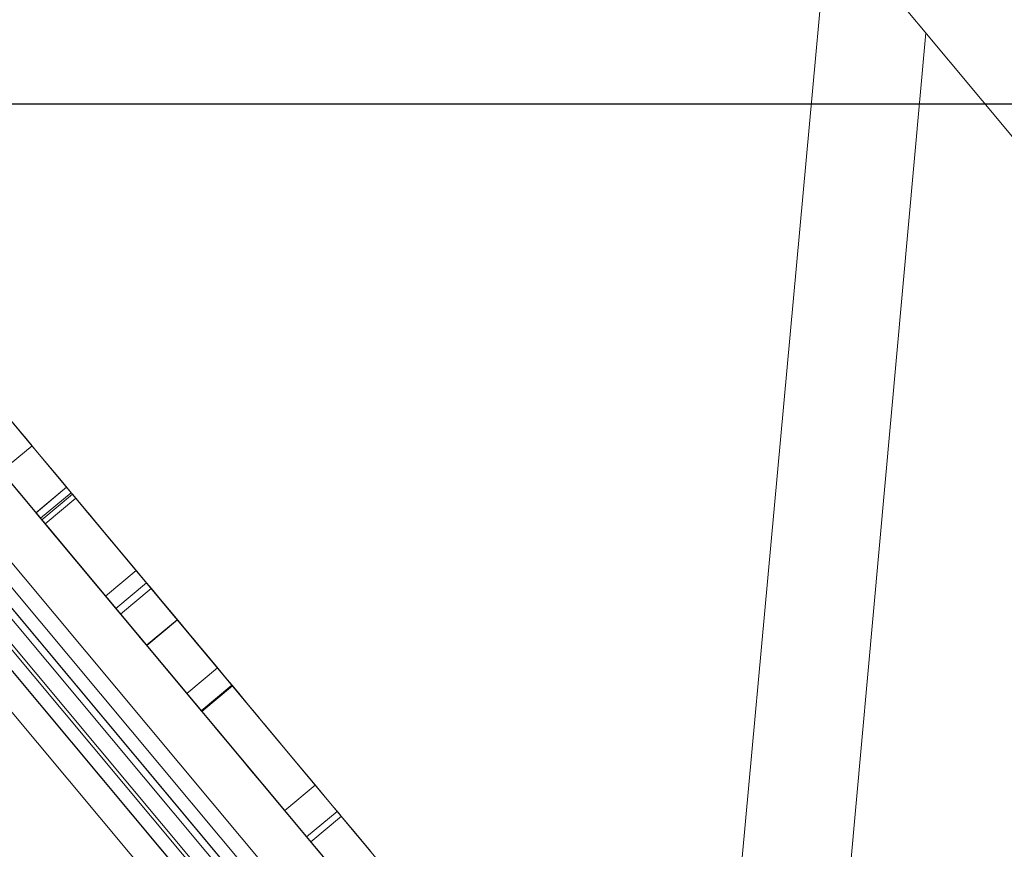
# Model space of a CAD drawing. Header units: millimetres. Extents: x -125266 to 274256, y -711690 to -301689.
# Tile 65 of 256: x -53293 to -53219, y -360979 to -360917. Entities that reach past the tile are written whole.
import ezdxf

# ---------------------------------------------------------------- set-up
doc = ezdxf.new("R2010")
doc.units = ezdxf.units.MM
doc.linetypes.add('CONTINOUS', pattern=[0])
for name, color, linetype, lineweight in [('AD Wall', 8, 'Continuous', 15), ('ARCH', 7, 'Continuous', 0), ('Equipment', 8, 'Continuous', 0), ('MEPTEK HVAC-Kitchen Exhaust Air Duct', 30, 'Continuous', 30), ('MEPTEK HVAC-Kitchen Fresh Air Duct', 3, 'Continuous', 30), ('MEPTEK-TEXT1', 7, 'Continuous', 30)]:
    doc.layers.add(name, color=color, linetype=linetype, lineweight=lineweight)
doc.layers.add('Light Equipment', color=8, linetype='Continuous')
doc.styles.get("Standard").update_dxf_attribs({"font": 'ARIALN.TTF'})
doc.styles.add('Times New Roman', font='times.ttf', dxfattribs={"height": 150})
doc.dimstyles.new('ARA-125', dxfattribs={"dimtxt": 200, "dimasz": 75, "dimexe": 0, "dimexo": 75, "dimgap": 7.5, "dimtad": 0, "dimdec": 0, "dimrnd": 5, "dimdsep": 46, "dimtxsty": 'Times New Roman', "dimblk": 'ARCHTICK', "dimcen": 56.25, "dimdle": 56.25, "dimclrd": 256, "dimclre": 256, "dimclrt": 256, "dimazin": 3, "dimtfac": 1, "dimtdec": 0, "dimtix": 1, "dimtmove": 1, "dimatfit": 3, "dimfxl": 0, "dimtolj": 1, "dimlwd": -1, "dimlwe": 0, "dimarcsym": 0})
pattern_1 = [(22.867872, (419150.544, -703283.92), (-30.845707, 73.1364), [])]

# ---------------------------------------------------------------- blocks, each defined once
blk = doc.blocks.new('A$Cf0359734')
at = {"layer": 'Equipment', "extrusion": (0, 0, -1), "elevation": -15}
for points in [[(-610.078, 1224.798, -3.802846), (-1131.035, 947.449, 3.802846)], [(-563.585, 1106.137, -3.146449), (-1057.949, 842.946, 3.146449)]]:
    blk.add_lwpolyline(points, format="xyb", close=True, dxfattribs=at)
for points in [[(-1077.22, 914.233), (-1087.359, 908.836), (-1091.168, 906.808, 3.626728), (-598.019, 1169.352)], [(-597.218, 1169.311, -3.616317), (-1091.58, 906.121), (-1091.532, 906.208), (-1091.475, 906.293), (-1091.426, 906.38), (-1091.369, 906.465), (-1091.32, 906.552), (-1091.272, 906.639), (-1091.215, 906.724), (-1091.168, 906.808), (-598.022, 1169.351)], [(-597.218, 1169.31, -3.616317), (-1091.582, 906.12, 3.616317), (-597.219, 1169.312)], [(-591.722, 1158.988, -3.538831), (-1086.084, 895.795), (-1084.554, 898.384), (-1083.015, 900.956), (-1081.455, 903.526), (-1079.889, 906.086), (-1078.304, 908.635), (-1076.703, 911.179)], [(-591.722, 1158.987, -3.538831), (-1086.084, 895.797), (-1091.774, 906.486), (-1091.58, 906.121), (-1086.084, 895.797), (-1084.559, 898.382), (-1083.015, 900.957), (-1081.46, 903.525), (-1079.888, 906.087), (-1078.303, 908.636), (-1076.702, 911.181)], [(-599.158, 1041.719, -0.011713), (-984.646, 836.489), (-990.409, 833.326), (-995.883, 829.759), (-1000.962, 825.886), (-1005.713, 821.665), (-1011.224, 815.871), (-1016.164, 809.592), (-1020.378, 803.047), (-1023.979, 796.101), (-1025.529, 792.694), (-1080.437, 895.526, 3.572618), (-594.649, 1154.151, -3.572618), (-1080.436, 895.526, 3.572618), (-594.65, 1154.151, -3.572618), (-1080.31, 895.593), (-1031.842, 804.552), (-1031.857, 804.516), (-1031.842, 804.552)], [(-546.271, 1063.035, -2.890001), (-1031.776, 804.429), (-1025.527, 792.692)]]:
    blk.add_lwpolyline(points, format="xyb", dxfattribs=at)
for points in [[(-291.859, 627.074), (-812.816, 349.725), (-813.346, 349.443), (-814.404, 348.879), (-815.216, 349.127), (-816.027, 349.374), (-816.838, 349.622), (-817.65, 349.869), (-818.743, 350.646), (-819.025, 351.176), (-819.306, 351.705), (-817.718, 352.551), (-817.436, 352.021), (-817.154, 351.492), (-816.343, 351.244), (-815.532, 350.997), (-815.25, 350.467), (-814.721, 350.749), (-814.191, 351.031), (-813.662, 351.313)], [(-291.028, 543.105), (-743.017, 302.473)], [(-292.438, 545.753), (-744.427, 305.122)], [(-743.016, 302.474), (-291.027, 543.105), (-743.016, 302.474), (-744.425, 305.121)], [(-245.91, 458.357), (-288.208, 537.808), (-740.197, 297.177)], [(-697.897, 217.726), (-740.196, 297.177), (-734.902, 299.996), (-740.196, 297.177), (-288.207, 537.809)], [(-728.008, 310.463), (-306.033, 535.116), (-728.008, 310.463), (-724.248, 303.401)], [(-732.607, 297.82), (-734.016, 300.467), (-294.39, 534.517)], [(-730.802, 304.671), (-301.007, 533.487), (-730.802, 304.671), (-730.238, 303.612)], [(-734.016, 300.466), (-732.606, 297.819), (-292.98, 531.869)], [(-728.72, 303.287), (-299.682, 531.7)], [(-725.729, 302.928), (-299.82, 529.675), (-300.384, 530.734)], [(-299.821, 529.675), (-300.384, 530.734), (-726.293, 303.987)], [(-726.293, 303.987), (-300.384, 530.734)], [(-725.729, 302.928), (-299.82, 529.675)], [(-298.272, 529.051), (-727.31, 300.639), (-727.982, 300.281), (-728.644, 299.928), (-729.285, 299.587), (-729.894, 299.263), (-730.455, 298.964), (-730.974, 298.688), (-731.429, 298.446), (-731.821, 298.237)], [(-728.009, 310.464), (-724.249, 303.401), (-302.273, 528.054), (-724.249, 303.401), (-302.273, 528.054), (-724.249, 303.401)], [(-772.761, 126.435), (-684.165, 418.216)], [(-780.873, 128.911), (-694.224, 412.861)], [(-653.064, 350.362), (-654.065, 349.83), (-654.531, 349.582), (-654.621, 349.534), (-654.483, 349.607), (-654.213, 349.751), (-654.16, 349.779), (-654.637, 349.525), (-655.902, 348.852), (-656.844, 348.35), (-657.289, 348.113), (-657.162, 348.181), (-656.278, 348.651), (-654.848, 349.412), (-653.101, 350.343), (-652.757, 350.526), (-651.238, 351.335), (-649.48, 352.27), (-648.289, 352.905), (-647.203, 353.482), (-646.219, 354.007), (-645.324, 354.483), (-643.82, 355.284)], [(-641.63, 359.849), (-642.811, 359.22), (-643.298, 358.961), (-643.579, 358.811), (-643.684, 358.755), (-643.52, 358.842), (-643.065, 359.085), (-642.647, 359.307), (-642.292, 359.496)], [(-642.133, 359.581), (-642.435, 359.42), (-643.054, 359.09), (-643.976, 358.6), (-644.06, 358.555), (-645.23, 357.932), (-646.734, 357.132), (-647.629, 356.655), (-648.613, 356.131), (-649.699, 355.553), (-650.89, 354.919), (-652.648, 353.983), (-654.167, 353.174), (-654.511, 352.991), (-656.258, 352.061), (-657.688, 351.3), (-658.572, 350.829), (-658.699, 350.762), (-658.254, 350.998), (-657.312, 351.5), (-656.047, 352.174), (-655.57, 352.427), (-655.623, 352.399), (-655.893, 352.255), (-656.031, 352.182), (-655.941, 352.23), (-655.475, 352.478), (-654.474, 353.011)], [(-642.275, 356.106), (-643.684, 358.753)], [(-647.873, 356.524), (-646.463, 353.877), (-648.041, 353.037), (-648.893, 352.583), (-649.227, 352.405), (-649.243, 352.397), (-649.153, 352.445), (-649.163, 352.439), (-649.481, 352.27), (-650.317, 351.825), (-651.879, 350.993), (-653.653, 350.049), (-656.035, 348.781), (-659.117, 347.14), (-662.987, 345.08)], [(-647.27, 356.846), (-664.45, 347.7), (-648.228, 356.336)], [(-647.271, 356.845), (-673.039, 343.127)], [(-647.272, 356.845), (-647.272, 356.845)], [(-647.748, 356.592), (-647.748, 356.592)], [(-673.039, 343.127), (-647.748, 356.591)], [(-647.748, 356.591), (-664.452, 347.699)], [(-647.873, 356.525), (-649.451, 355.685), (-650.303, 355.231), (-650.637, 355.054), (-650.653, 355.045), (-650.563, 355.093), (-650.573, 355.087), (-650.891, 354.918), (-651.727, 354.473), (-653.289, 353.642), (-655.063, 352.697), (-657.445, 351.429), (-660.527, 349.789), (-664.397, 347.728)], [(-664.397, 347.728), (-662.157, 348.92), (-660.542, 349.78), (-659.489, 350.341), (-658.907, 350.651), (-658.753, 350.733), (-659.134, 350.53), (-659.875, 350.135), (-660.913, 349.583), (-661.935, 349.039), (-662.676, 348.644), (-662.909, 348.52), (-662.692, 348.636), (-661.908, 349.053), (-660.606, 349.746), (-658.642, 350.792), (-655.926, 352.238), (-652.368, 354.132), (-647.873, 356.525)], [(-648.225, 356.338), (-648.225, 356.338)], [(-648.225, 356.338), (-664.447, 347.701)], [(-645.86, 354.198), (-663.04, 345.052), (-664.449, 347.699), (-663.04, 345.052), (-646.818, 353.688)], [(-645.861, 354.197), (-671.629, 340.479)], [(-645.863, 354.198), (-645.863, 354.198)], [(-671.629, 340.479), (-673.038, 343.126), (-671.629, 340.479), (-646.338, 353.943)], [(-646.338, 353.943), (-663.042, 345.05)], [(-646.339, 353.945), (-646.339, 353.945)], [(-646.463, 353.877), (-650.958, 351.484), (-654.516, 349.589), (-657.232, 348.144), (-659.196, 347.098), (-660.498, 346.404), (-661.282, 345.987), (-661.499, 345.872), (-661.266, 345.996), (-660.525, 346.39), (-659.503, 346.934), (-658.465, 347.487), (-657.724, 347.881), (-657.343, 348.084), (-657.497, 348.003), (-658.079, 347.693), (-659.132, 347.132), (-660.747, 346.272), (-662.987, 345.08), (-664.396, 347.727)], [(-646.815, 353.689), (-663.037, 345.053)], [(-646.816, 353.691), (-646.816, 353.691)], [(-673.905, 339.267), (-674.323, 339.045), (-674.085, 339.171), (-673.592, 339.434), (-673.042, 339.727), (-671.432, 340.583), (-669.749, 341.48), (-668.033, 342.393), (-666.498, 343.21), (-666.058, 343.444), (-665.667, 343.653), (-665.317, 343.839), (-664.92, 344.05), (-664.576, 344.234), (-663.83, 344.631), (-663.168, 344.983), (-662.331, 345.429), (-661.41, 345.919), (-660.166, 346.581), (-658.456, 347.492), (-656.137, 348.726), (-653.066, 350.361), (-654.476, 353.008)], [(-655.54, 352.443), (-654.131, 349.796)], [(-654.476, 353.01), (-657.547, 351.375), (-659.866, 350.14), (-661.576, 349.23), (-662.82, 348.568), (-663.741, 348.077), (-664.578, 347.632), (-665.24, 347.279), (-665.986, 346.882), (-666.33, 346.699), (-666.727, 346.487), (-667.077, 346.301), (-667.468, 346.093), (-667.908, 345.859), (-669.443, 345.041), (-671.159, 344.128), (-672.842, 343.232), (-674.452, 342.375), (-675.002, 342.082), (-675.495, 341.82), (-675.733, 341.693), (-675.315, 341.916)], [(-654.628, 349.53), (-656.037, 352.177)], [(-658.732, 350.744), (-657.323, 348.097)], [(-657.346, 348.083), (-658.755, 350.73)], [(-661.497, 345.873), (-662.907, 348.52)], [(-664.452, 347.699), (-664.452, 347.699)], [(-664.452, 347.699), (-664.452, 347.699)], [(-663.043, 345.052), (-663.043, 345.052)], [(-663.043, 345.052), (-663.043, 345.052)], [(-673.039, 343.127), (-673.039, 343.127)], [(-675.83, 338.242), (-673.902, 339.268), (-675.312, 341.916)], [(-674.329, 339.041), (-675.738, 341.689)], [(-675.312, 341.917), (-677.24, 340.891), (-678.791, 340.065)], [(-671.63, 340.48), (-671.63, 340.48)]]:
    blk.add_lwpolyline(points, dxfattribs=at)
for points in [[(-300.443, 532.427), (-730.237, 303.611)], [(-300.864, 525.406), (-722.839, 300.753)], [(-647.271, 356.844), (-645.861, 354.197)], [(-647.748, 356.59), (-646.338, 353.943)], [(-648.225, 356.336), (-646.815, 353.689)], [(-664.449, 347.699), (-663.04, 345.052)]]:
    blk.add_lwpolyline(points, close=True, dxfattribs=at)
at = {"layer": 'Equipment', "extrusion": (0, 0, -1)}
for centre, radius, start, end in [((-625.132, 625.132, -15), 625.132, 145.142558, 90.917696), ((-624.647, 624.948, -15), 545.055, 148.86045, 87.1998), ((-624.649, 624.946, -15), 545.055, 148.86045, 87.1998), ((-624.649, 624.946, -15), 545.055, 148.86045, 87.1998), ((-624.649, 624.946, -15), 545.055, 148.86045, 87.1998), ((-624.648, 624.948, -15), 535.053, 147.01591, 89.04434), ((-624.648, 624.948, -15), 535.053, 147.01591, 89.04434)]:
    blk.add_arc(centre, radius, start, end, dxfattribs=at)
blk = doc.blocks.new('ARCH')
at = {"layer": 'AD Wall', "lineweight": 0}
h = blk.add_hatch(dxfattribs=at)
h.set_pattern_fill('ANSI31', color=256, scale=25, angle=-22.13213)
h.set_pattern_definition(pattern_1)
edge = h.paths.add_edge_path()
edge.add_arc((-53209.777, -360694.998), 761.132, 66.950176, 372.725314)
edge.add_line((-52467.341, -360527.338), (-52564.885, -360549.366))
edge.add_arc((-53209.777, -360694.998), 661.132, -293.049824, 12.725314, ccw=False)
edge.add_line((-52950.923, -360086.648), (-52911.77, -359994.631))
h = blk.add_hatch(dxfattribs=at)
h.set_pattern_fill('ANSI31', color=256, scale=25, angle=-22.13213)
h.set_pattern_definition(pattern_1)
edge = h.paths.add_edge_path()
edge.add_arc((-53209.777, -360694.998), 761.132, 66.950176, 372.725314)
edge.add_line((-52467.341, -360527.338), (-52564.885, -360549.366))
edge.add_arc((-53209.777, -360694.998), 661.132, -293.049824, 12.725314, ccw=False)
edge.add_line((-52950.923, -360086.648), (-52911.77, -359994.631))
at = {"layer": 'AD Wall', "lineweight": 0, "extrusion": (0, 0, -1)}
for radius in [761.132, 761.132, 661.132, 661.132]:
    blk.add_arc((53209.777, -360694.998, -5.049), radius, 167.274686, 113.049824, dxfattribs=at)
at = {"layer": 'Light Equipment', "lineweight": 0, "extrusion": (0, 0, -1), "elevation": -5.049}
for points in [[(52997.285, -360133.855, -3.802846), (52619.203, -360587.036, 3.802846)], [(53085.056, -360226.257, -3.146449), (52726.274, -360656.304, 3.146449)]]:
    blk.add_lwpolyline(points, format="xyb", close=True, dxfattribs=at)
for points in [[(52681.566, -360597.53), (52674.208, -360606.349), (52671.443, -360609.663, 3.626728), (53029.343, -360180.672)], [(53030.101, -360180.409, -3.616317), (52671.32, -360610.454), (52671.332, -360610.355), (52671.353, -360610.255), (52671.365, -360610.156), (52671.386, -360610.056), (52671.399, -360609.957), (52671.411, -360609.858), (52671.432, -360609.758), (52671.443, -360609.663), (53029.342, -360180.674)], [(53030.101, -360180.41, -3.616317), (52671.318, -360610.456, 3.616317), (53030.101, -360180.408)], [(53039.081, -360187.901, -3.538831), (52680.301, -360617.948), (52680.744, -360614.974), (52681.2, -360612.012), (52681.677, -360609.043), (52682.163, -360606.082), (52682.671, -360603.124), (52683.196, -360600.164)], [(53039.082, -360187.901, -3.538831), (52680.301, -360617.947), (52671.003, -360610.189), (52671.321, -360610.454), (52680.301, -360617.947), (52680.74, -360614.977), (52681.2, -360612.01), (52681.673, -360609.046), (52682.163, -360606.081), (52682.671, -360603.122), (52683.196, -360600.162)], [(53076.373, -360299.33, -0.011713), (52796.609, -360634.668), (52792.462, -360639.77), (52788.735, -360645.136), (52785.489, -360650.637), (52782.678, -360656.337), (52779.757, -360663.781), (52777.546, -360671.458), (52776.108, -360679.109), (52775.39, -360686.899), (52775.238, -360690.639), (52685.634, -360616.071, 3.572618), (53038.192, -360193.484, -3.572618), (52685.634, -360616.07, 3.572618), (53038.191, -360193.484, -3.572618), (52685.726, -360615.961), (52764.922, -360682.033), (52764.921, -360682.072), (52764.922, -360682.033)], [(53117.333, -360259.66, -2.890001), (52765.029, -360682.122), (52775.24, -360690.64)]]:
    blk.add_lwpolyline(points, format="xyb", dxfattribs=at)
for points in [[(53517.245, -360567.65), (53139.163, -361020.831), (53138.779, -361021.292), (53138.01, -361022.213), (53137.165, -361022.289), (53136.321, -361022.365), (53135.476, -361022.442), (53134.631, -361022.518), (53133.326, -361022.21), (53132.865, -361021.826), (53132.405, -361021.442), (53133.557, -361020.06), (53134.018, -361020.444), (53134.479, -361020.828), (53135.323, -361020.752), (53136.168, -361020.676), (53136.629, -361021.06), (53137.013, -361020.6), (53137.397, -361020.139), (53137.781, -361019.678)], [(53549.65, -360645.12), (53221.621, -361038.305)], [(53547.346, -360643.197), (53219.317, -361036.382)], [(53221.622, -361038.304), (53549.65, -360645.119), (53221.622, -361038.304), (53219.319, -361036.382)], [(53623.372, -360706.625), (53554.257, -360648.964), (53226.229, -361042.148)], [(53295.344, -361099.809), (53226.229, -361042.148), (53230.072, -361037.542), (53226.229, -361042.148), (53554.258, -360648.963)], [(53233.017, -361038.693), (53230.714, -361036.772), (53549.771, -360654.341)], [(53230.715, -361036.773), (53233.018, -361038.694), (53552.074, -360656.263)], [(53232.108, -361031.667), (53544.03, -360657.788), (53232.108, -361031.667), (53233.029, -361032.435)], [(53232.513, -361025.249), (53538.76, -360658.173), (53232.513, -361025.249), (53238.657, -361030.375)], [(53234.558, -361032.165), (53545.93, -360658.945)], [(53237.464, -361031.371), (53546.565, -360660.872), (53545.644, -360660.104)], [(53546.565, -360660.872), (53545.644, -360660.104), (53236.542, -361030.602)], [(53236.542, -361030.602), (53545.643, -360660.104)], [(53548.234, -360660.866), (53236.862, -361034.087), (53236.374, -361034.671), (53235.893, -361035.247), (53235.428, -361035.804), (53234.987, -361036.334), (53234.579, -361036.822), (53234.203, -361037.274), (53233.872, -361037.67), (53233.588, -361038.01)], [(53237.464, -361031.371), (53546.565, -360660.872)], [(53232.513, -361025.249), (53238.657, -361030.374), (53544.903, -360663.298), (53238.657, -361030.374), (53544.903, -360663.298), (53238.657, -361030.374)], [(53260.39, -361212.578), (53232.531, -360908.918)], [(53251.942, -361213.341), (53225.23, -360917.668)], [(53286.904, -360960.055), (53286.178, -360960.925), (53285.839, -360961.331), (53285.774, -360961.409), (53285.874, -360961.289), (53286.07, -360961.054), (53286.108, -360961.008), (53285.763, -360961.423), (53284.844, -360962.523), (53284.16, -360963.343), (53283.838, -360963.73), (53283.93, -360963.62), (53284.572, -360962.85), (53285.609, -360961.607), (53286.877, -360960.087), (53287.127, -360959.788), (53288.229, -360958.466), (53289.505, -360956.937), (53290.37, -360955.901), (53291.157, -360954.957), (53291.872, -360954.1), (53292.521, -360953.322), (53293.612, -360952.014)], [(53293.921, -360946.96), (53293.064, -360947.987), (53292.711, -360948.411), (53292.507, -360948.655), (53292.431, -360948.747), (53292.55, -360948.604), (53292.88, -360948.208), (53293.184, -360947.844), (53293.441, -360947.536)], [(53293.556, -360947.397), (53293.337, -360947.66), (53292.888, -360948.199), (53292.219, -360949), (53292.158, -360949.074), (53291.309, -360950.092), (53290.217, -360951.4), (53289.568, -360952.178), (53288.853, -360953.035), (53288.066, -360953.979), (53287.201, -360955.015), (53285.926, -360956.544), (53284.823, -360957.866), (53284.573, -360958.165), (53283.305, -360959.685), (53282.268, -360960.928), (53281.626, -360961.697), (53281.534, -360961.808), (53281.857, -360961.421), (53282.54, -360960.601), (53283.459, -360959.501), (53283.805, -360959.086), (53283.766, -360959.132), (53283.57, -360959.367), (53283.47, -360959.487), (53283.536, -360959.409), (53283.874, -360959.003), (53284.6, -360958.133)], [(53294.734, -360950.669), (53292.431, -360948.748)], [(53289.829, -360951.866), (53277.36, -360966.81), (53289.133, -360952.699)], [(53289.827, -360951.867), (53289.827, -360951.867)], [(53289.827, -360951.867), (53271.127, -360974.282)], [(53289.481, -360952.282), (53289.481, -360952.282)], [(53271.127, -360974.282), (53289.481, -360952.282)], [(53289.481, -360952.282), (53277.359, -360966.812)], [(53289.391, -360952.391), (53288.246, -360953.763), (53287.627, -360954.505), (53287.385, -360954.795), (53287.373, -360954.809), (53287.439, -360954.73), (53287.431, -360954.739), (53287.2, -360955.016), (53286.593, -360955.743), (53285.46, -360957.102), (53284.173, -360958.645), (53282.444, -360960.717), (53280.207, -360963.398), (53277.399, -360966.764)], [(53277.399, -360966.764), (53279.024, -360964.816), (53280.196, -360963.412), (53280.961, -360962.495), (53281.383, -360961.989), (53281.495, -360961.855), (53281.218, -360962.187), (53280.68, -360962.831), (53279.927, -360963.734), (53279.185, -360964.623), (53278.647, -360965.268), (53278.478, -360965.47), (53278.636, -360965.281), (53279.205, -360964.6), (53280.15, -360963.467), (53281.575, -360961.758), (53283.546, -360959.396), (53286.128, -360956.301), (53289.391, -360952.391)], [(53289.392, -360952.392), (53291.694, -360954.313), (53290.549, -360955.685), (53289.931, -360956.427), (53289.689, -360956.717), (53289.677, -360956.731), (53289.743, -360956.652), (53289.735, -360956.662), (53289.504, -360956.938), (53288.897, -360957.666), (53287.764, -360959.024), (53286.477, -360960.567), (53284.748, -360962.639), (53282.511, -360965.32), (53279.703, -360968.686)], [(53289.135, -360952.696), (53289.135, -360952.696)], [(53289.135, -360952.697), (53277.362, -360966.808)], [(53292.132, -360953.788), (53279.664, -360968.733), (53277.361, -360966.811), (53279.664, -360968.733), (53291.437, -360954.621)], [(53292.131, -360953.789), (53273.431, -360976.204)], [(53292.13, -360953.789), (53292.13, -360953.789)], [(53273.43, -360976.205), (53271.128, -360974.283), (53273.43, -360976.205), (53291.785, -360954.204)], [(53291.785, -360954.204), (53279.663, -360968.734)], [(53291.784, -360954.203), (53291.784, -360954.203)], [(53291.694, -360954.313), (53288.432, -360958.223), (53285.85, -360961.318), (53283.879, -360963.68), (53282.454, -360965.389), (53281.508, -360966.522), (53280.94, -360967.204), (53280.782, -360967.392), (53280.951, -360967.19), (53281.489, -360966.545), (53282.231, -360965.656), (53282.984, -360964.753), (53283.522, -360964.109), (53283.798, -360963.777), (53283.687, -360963.911), (53283.264, -360964.417), (53282.5, -360965.334), (53281.328, -360966.738), (53279.703, -360968.686), (53277.4, -360966.765)], [(53291.439, -360954.619), (53279.666, -360968.73)], [(53291.438, -360954.618), (53291.438, -360954.618)], [(53271.779, -360978.184), (53271.475, -360978.548), (53271.648, -360978.341), (53272.006, -360977.912), (53272.405, -360977.433), (53273.573, -360976.033), (53274.795, -360974.569), (53276.04, -360973.076), (53277.154, -360971.741), (53277.473, -360971.359), (53277.758, -360971.018), (53278.011, -360970.714), (53278.299, -360970.368), (53278.549, -360970.069), (53279.091, -360969.42), (53279.571, -360968.844), (53280.178, -360968.116), (53280.847, -360967.315), (53281.75, -360966.233), (53282.991, -360964.745), (53284.674, -360962.728), (53286.902, -360960.057), (53284.599, -360958.136)], [(53284.598, -360958.135), (53282.37, -360960.806), (53280.687, -360962.823), (53279.446, -360964.311), (53278.543, -360965.393), (53277.874, -360966.194), (53277.267, -360966.922), (53276.787, -360967.498), (53276.245, -360968.147), (53275.995, -360968.446), (53275.707, -360968.792), (53275.454, -360969.096), (53275.169, -360969.437), (53274.85, -360969.819), (53273.736, -360971.154), (53272.491, -360972.647), (53271.269, -360974.111), (53270.101, -360975.511), (53269.702, -360975.99), (53269.344, -360976.418), (53269.172, -360976.626), (53269.475, -360976.262)], [(53283.826, -360959.06), (53286.129, -360960.982)], [(53285.769, -360961.415), (53283.466, -360959.494)], [(53281.51, -360961.837), (53283.812, -360963.758)], [(53283.796, -360963.78), (53281.493, -360961.859)], [(53280.783, -360967.391), (53278.481, -360965.47)], [(53277.359, -360966.812), (53277.359, -360966.812)], [(53277.359, -360966.812), (53277.359, -360966.812)], [(53279.661, -360968.733), (53279.661, -360968.733)], [(53279.661, -360968.733), (53279.661, -360968.733)], [(53271.126, -360974.282), (53271.126, -360974.282)], [(53273.429, -360976.203), (53273.429, -360976.203)], [(53270.382, -360979.858), (53271.781, -360978.182), (53269.478, -360976.261)], [(53271.471, -360978.553), (53269.168, -360976.632)], [(53269.477, -360976.26), (53268.078, -360977.936), (53266.952, -360979.286)]]:
    blk.add_lwpolyline(points, dxfattribs=at)
for points in [[(53544.951, -360658.557), (53233.03, -361032.436)], [(53547.207, -360665.22), (53240.96, -361032.296)], [(53289.828, -360951.868), (53292.131, -360953.789)], [(53289.482, -360952.283), (53291.785, -360954.204)], [(53289.136, -360952.698), (53291.439, -360954.619)], [(53277.361, -360966.811), (53279.664, -360968.733)]]:
    blk.add_lwpolyline(points, close=True, dxfattribs=at)
at = {"layer": 'Light Equipment', "lineweight": 0, "extrusion": (0, 0, -1)}
for centre, radius, start, end in [((53209.26, -360695.008, -5.049), 625.132, 167.274686, 113.049824), ((53209.779, -360694.995, -5.049), 545.055, 170.99258, 109.33193), ((53209.777, -360694.998, -5.049), 545.055, 170.99258, 109.33193), ((53209.777, -360694.998, -5.049), 545.055, 170.99258, 109.33193), ((53209.777, -360694.998, -5.049), 545.055, 170.99258, 109.33193), ((53209.778, -360694.996, -5.049), 535.053, 169.14804, 111.17647), ((53209.778, -360694.996, -5.049), 535.053, 169.14804, 111.17647)]:
    blk.add_arc(centre, radius, start, end, dxfattribs=at)
at = {"layer": 'Equipment', "rotation": 337.8678715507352}
blk.add_blockref('A$Cf0359734', (-54023.845, -361038.564, -9.95), dxfattribs=at)
blk = doc.blocks.new('_ArchTick')
at = {"color": 0, "linetype": 'ByBlock', "const_width": 0.15}
blk.add_lwpolyline([(-0.5, -0.5), (0.5, 0.5)], dxfattribs=at)

msp = doc.modelspace()

# ---------------------------------------------------------------- linework, layer by layer
at = {"layer": 'MEPTEK HVAC-Kitchen Exhaust Air Duct'}
msp.add_line((-53688.854, -360923.029, 5.049), (-52816.197, -360923.029, 5.049), dxfattribs=at)

# ---------------------------------------------------------------- block references
at = {"layer": 'ARCH'}
msp.add_blockref('ARCH', (0, 0), dxfattribs=at)

# ---------------------------------------------------------------- texts
at = {"layer": 'MEPTEK-TEXT1', "char_height": 350, "attachment_point": 1}
for s, insert, width in [('{\\fCalibri|b0|i0|c0|p34;\\H1.28571x;\\C1;GENERAL GUIDELINES-HVAC :\\P\\fArial Narrow|b0|i0|c0|p34;\\H0.88889x;\\C256;\\P\\fCalibri|b0|i0|c0|p34;\\C4;DUCTING :\\H0.875x;\\P\\pi-1050,l1050,t1050;\\C256;1.^IDUCTING SHALL BE IN ACCORDANCE WITH IS 655, GALVANIZED IRON SHEET TO BE USED FOR ALL DUCTING WORKS. THERMAL INSULATION ON DUCTS SHALL BE 19 MM THICK. CLOSED CELL CLASS “O” BS 476 PART 6-7 FM APPROVED NITRILE RUBBER ELASTOMERIC INSULATION THERMAL CONDUCTIVITY 0.033 WATTS PER METER-KELVIN (W/(M.K)) AT 0°C FOR AIR CONDITIONING DUCTING. \\P2.^ITHERMAL INSULATION ON KITCHEN EXHAUST DUCTING SHALL BE 80 MM THICK ALUMINUM FOIL FACED RESIN BONDED FIBRE GLASS WOOL OF DENSITY NOT LESS THAN 48 KG/M3.\\P3.^ITHERMAL INSULATION ON FRESH AIR, SUPPLY AIR AND RETURN AIR SHALL BE 19MM THICK CLOSED CELL ANTI-MICROBIAL CLASS “O” BS 476 AND PART 6 & 7 FM APPROVED NITRILE RUBBER ELASTOMERIC INSULATION THERMAL CONDUCTIVITY 0.033 WATTS PER METER-KELVIN (W/ (M\\fArial|b0|i0|c0|p34;.\\fCalibri|b0|i0|c0|p34;K)) AT 0°C.\\P4.^IAPPROPRIATE NUMBER OF TRAP DOORS SHALL BE PROVIDED IN KITCHEN EXHAUST DUCTING FOR OIL/GREASE CLEANING PURPOSE.\\P5.^IDUCTING INSTALLATION WITH RESPECT TO FRESH AIR INTAKE, KITCHEN EXHAUST OUT FROM LOCATION UP TO LOUVERS AT FAÇADE SHALL BE IN THE SCOPE OF CONCESSIONER INCLUDING AIR WASHER, EXHAUST FAN SECTION DRY SCRUBBER ETC.\\P6.^IEACH AND EVERY KITCHEN EXHAUST HOOD SHOULD BE EQUIPPED WITH UL LISTED, WET CHEMICAL BASED, MECHANICALLY OPERATED, AUTOMATIC FIRE SUPPRESSION SYSTEM. SEPARATE DRAWING TO BE SUBMITTED FOR HOOD SUPPRESSION SYSTEM.\\P7.^ISUPPORTING OF DUCTING TO BE DONE WITH USING ANGLE 50X 50 X 5MM AND TIE ROD OF SIZE MINIMUM 10 MM DIA/ AS PER DUCT SIZE.\\P8.^IPOST COMPLETION OF ONSITE WORK, CONCESSIONAIRE HAS TO SHARE TESTING AND COMMISSIONING REPORT WITH DIAL.\\P9.^IINTEGRATION WITH FIRE ALARM SYSTEM, SO THAT AHU GET SWITCHED OFF IN CASE OF ANY FIRE INCIDENT.\\P10.^IFOR EQUIPMENT PLACEMENT STRUCTURAL DETAILS TO BE APPROVED BY STRUCTURAL CONSULTANT AND SAME TO BE SHARE WITH DIAL.\\P11.^ITRAP DOOR WITH PROPER ACCESS TO BE PROVIDED FOR FILTER AND COPPER COIL CLEANING.\\P12.^IKITCHEN VENTILATION SHALL COMPLY TO NFPA 96 GUIDELINE.}', (-102876.109, -301696.901), 28043.42879), ('{\\fCalibri|b0|i0|c0|p34;\\H1.28571x;\\C1;CHILLED WATER PIPING:-\\H0.77778x;\\P\\pi-1050,l1050,t1050;\\C256;1.^ICHILLED WATER PIPING SHALL BE CONFIRMING TO IS:1239 PART I CLASS ‘C’ HEAVY AND FITTING SHALL BE CONFORMING TO ASTM A-105,3000LBS SOCKET WELD END (UP TO 50MM) & 1S:1239 PART-II HEAVY/ASTM A-234 WPB, GR.B BUTT WELD FITTING ( ABOVE 50NB PIPE SIZE)\\P2.^IPIPING CONNECTION SHOULD BE SOCKET WELDED UP TO 50NB SIZE AND SHALL BE BUTT WELD ABOVE 50NB PIPE SIZE. PIPE FLANGES SHOULD BE CONFIRMING TO ASTM A-105 # 150 SORF AND FLANGE DIMENSION SHOULD BE IN ACCORDANCE WITH ASME/ANSI B 16.5 (150 SORF), FITTING TO FITTING WELDING IS NOT ALLOWED. NOZZLE CONNECTIONS/THREDOLETS/WELDOLETS ARE NOT ALLOWED BY PUNCTURING THE PIPE. ONLY EQUAL/UNEQUAL TEE’S SHALL BE USED FOR BRANCH CONNECTION FROM HEADER. SOCKET WELD END TEE SHOULD BE USED FOR BRANCH CONNECTION (UP-TO -50NB PIPE SIZE) W.R.T TO PRESSURE GAUGE/TEMPERATURE GAUGE/AIR VENT/DRAIN POINT ETC.\\P3.^IPOST INSTALLATION CLEARANCE BY DIAL, CHW PIPING SHALL BE TESTED @15KGF/CM2 HYDROSTATICS PRESSURE FOR 24HRS HOLD TIME AND TESTING SHOULD BE WITNESSED TO DIAL TEAM.\\P4.^ITHERMAL INSULATION ON CHW AND CONDENSATE DRAIN PIPING LINE SHALL BE 25MM THICK. CLOSED CELL ANTI-MICROBIAL CLASS “O” BS 476 AND PART 6 & 7 FM APPROVED NITRILE RUBBER ELASTOMERIC INSULATION THERMAL CONDUCTIVITY 0.033 WATTS PER METER-KELVIN (W/ (M\\fArial|b0|i0|c0|p34;⋅\\fCalibri|b0|i0|c0|p34;K)) AT 0°C.\\P5.^ICONDENSATE DRAIN PIPING SHALL BE COMPLYING TO IS 4985 CLASS 3 UPVC PIPE. SOLVENT CEMENT COMPLYING WITH ASTM D2564 SHALL BE USED FOR JOINTS.\\P6.^IFOR CEILING SUSPENDED CHILLED WATER PIPE:  PIPE SHOULD BE HANGED WITH TIE ROD OF SIZE MINIMUM 10 MM DIA.}', (-102709.024, -319968.004), 24849.35391)]:
    msp.add_mtext(s, dxfattribs=dict(at, insert=insert, width=width))

# ---------------------------------------------------------------- leaders
at = {"layer": 'MEPTEK HVAC-Kitchen Fresh Air Duct', "linetype": 'CONTINOUS', "lineweight": -2, "ltscale": 25}
msp.add_leader([(-54089.525, -360808.891), (-54089.525, -362709.219), (-53079.775, -362709.219)], dimstyle='ARA-125', override={"dimtxt": 150, "dimasz": 150}, dxfattribs=at)

doc.saveas('drawing.dxf')
